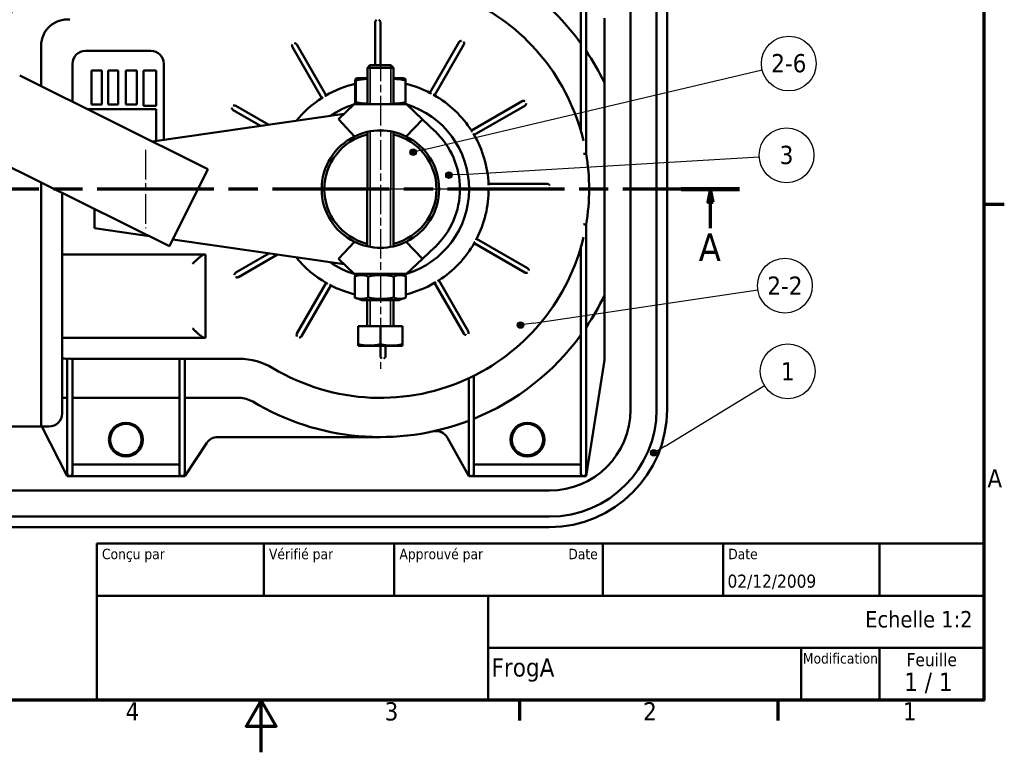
# Model space of a CAD drawing. Header units: millimetres. Extents: x 0 to 594, y 0 to 840.
# Tile 2 of 9: x 204 to 582, y 0 to 281. Entities that reach past the tile are written whole.
import ezdxf
from ezdxf.enums import TextEntityAlignment as Align

# ---------------------------------------------------------------- set-up
doc = ezdxf.new("R2010")
doc.units = ezdxf.units.MM
doc.header["$LTSCALE"] = 2
doc.linetypes.add('CHAIN', pattern=[0.3543, 0.2362, -0.0295, 0.0591, -0.0295])
doc.linetypes.add('DASHED_SPACE', pattern=[0.2067, 0.1654, -0.0413])
for name, color, linetype, lineweight in [('Axe de construction (ISO)', 7, 'CHAIN', 25), ('Cadre (ISO)', 7, 'Continuous', 70), ('Etroit visible (ISO)', 7, 'Continuous', 35), ('Ligne de coupe (ISO)', 7, 'CHAIN', 70), ('Symbole (ISO)', 7, 'Continuous', 25), ('Titre (ISO)', 7, 'Continuous', 50), ('Visible (ISO)', 7, 'Continuous', 50)]:
    doc.layers.add(name, color=color, linetype=linetype, lineweight=lineweight)
doc.styles.get("Standard").update_dxf_attribs({"font": 'TAHOMA.TTF'})
doc.styles.add('Texte de libellé (ISO)', font='TAHOMA.TTF')
doc.styles.add('Texte de note (ISO)', font='TAHOMA.TTF')

# ---------------------------------------------------------------- blocks, each defined once
blk = doc.blocks.new('Cadres Default Border')
at = {"layer": 'Cadre (ISO)'}
for p, q in [((287, 105), (290.9, 105)), ((198, 10), (198, 6.1)), ((247.5, 10), (247.5, 6.1))]:
    blk.add_line(p, q, dxfattribs=at)
at = {"layer": 'Cadre (ISO)', "flags": 128}
for points in [[(10, 10), (10, 410), (287, 410), (287, 10), (10, 10)], [(148.5, 0), (148.5, 10), (145.61, 5), (151.39, 5), (148.5, 10)]]:
    blk.add_lwpolyline(points, dxfattribs=at)
at = {"layer": 'Cadre (ISO)', "char_height": 3.5, "attachment_point": 7, "style": 'Texte de note (ISO)'}
for s, insert in [('A', (287.66, 50.75)), ('4', (122.53, 6.1)), ('3', (172.16, 6.03)), ('2', (221.69, 6.1))]:
    blk.add_mtext(s, dxfattribs=dict(at, insert=insert))
at = {"layer": 'Cadre (ISO)', "insert": (271.46, 6.1), "char_height": 3.5, "attachment_point": 7, "line_spacing_factor": 1.875, "style": 'Texte de note (ISO)'}
blk.add_mtext('1', dxfattribs=at)
blk = doc.blocks.new('Cartouches ISO')
at = {"layer": 'Titre (ISO)'}
for p, q in [((270.07, 130), (100.07, 130)), ((100.07, 130), (100.07, 100)), ((132.07, 120), (132.07, 130)), ((157.07, 120), (157.07, 130)), ((197.07, 120), (197.07, 130)), ((220.07, 120), (220.07, 130)), ((250.07, 120), (250.07, 130)), ((270.07, 100), (270.07, 130)), ((100.07, 120), (270.07, 120)), ((175.07, 120), (175.07, 100)), ((270.07, 110), (175.07, 110)), ((235.07, 100), (235.07, 110)), ((250.07, 100), (250.07, 110)), ((100.07, 100), (270.07, 100))]:
    blk.add_line(p, q, dxfattribs=at)
at = {"layer": 'Titre (ISO)', "style": 'Texte de note (ISO)'}
for s, p in [('Conçu par', (101.07, 129)), ('Vérifié par', (133.07, 129)), ('Approuvé par', (158.07, 129)), ('Date', (221.07, 129))]:
    blk.add_text(s, height=2, dxfattribs=at).set_placement(p, align=Align.TOP_LEFT)
blk.add_text('Date', height=2, dxfattribs=at).set_placement((196.07, 129), align=Align.TOP_RIGHT)
for s, height, p in [('Modification', 2, (242.57, 109)), ('Feuille', 2.5, (260.07, 109))]:
    blk.add_text(s, height=height, dxfattribs=at).set_placement(p, align=Align.TOP_CENTER)
blk.add_text('1 / 1 ', height=3.5, dxfattribs=at).set_placement((260.07, 103.5), align=Align.MIDDLE_CENTER)
for tag, p in [('AUTEUR', (101.07, 121)), ('VERIFIE_PAR', (133.07, 121)), ('APPR._PR_CONCEPTION_PAR', (158.07, 121))]:
    blk.add_attdef(tag, text='', height=2.5, dxfattribs=at).set_placement(p, align=Align.BOTTOM_LEFT)
blk.add_attdef('ENG_APPROVAL_DATE', text='', height=2.5, dxfattribs=at).set_placement((196.07, 121), align=Align.BOTTOM_RIGHT)
for tag, p, height in [('DATE_DE_CREATION_001', (220.93, 121.54), 2.5), ('N°_DE_PIECE_001', (175.72, 103.75), 3.5)]:
    blk.add_attdef(tag, p, '', height=height, dxfattribs=at)
for tag, p in [('TITRE', (222.57, 115)), ('SOCIETE', (137.41, 109.96)), ('NUMERO_DE_REVISION', (242.57, 103.5))]:
    blk.add_attdef(tag, text='', height=3.5, dxfattribs=at).set_placement(p, align=Align.MIDDLE_CENTER)
blk = doc.blocks.new('*U26')
ref = blk.add_blockref('Cartouches ISO', (33.86, -180), dxfattribs=dict(xscale=2, yscale=2, zscale=2))
ref.add_attrib('N°_DE_PIECE_001', 'FrogA', (385.29, 29.04), dxfattribs={"layer": 'Titre (ISO)', "height": 7, "style": 'Texte de note (ISO)'})
ref.add_attrib('DATE_DE_CREATION_001', '02/12/2009', (475.72, 63.09), dxfattribs={"layer": 'Titre (ISO)', "height": 5, "style": 'Texte de note (ISO)'})
blk = doc.blocks.new('SectionConversion2D0')
at = {"layer": 'Ligne de coupe (ISO)', "linetype": 'CHAIN', "ltscale": 47.379028}
blk.add_line((239.49, 107.91), (10.08, 107.91), dxfattribs=at)
at = {"layer": 'Ligne de coupe (ISO)', "linetype": 'Continuous', "lineweight": 140}
blk.add_line((239.49, 107.91), (228.3, 107.91), dxfattribs=at)
at = {"layer": 'Ligne de coupe (ISO)', "linetype": 'Continuous'}
for p, q in [((233.9, 107.91), (233.4, 105.41)), ((233.9, 105.41), (233.9, 107.91)), ((234.4, 105.41), (233.9, 107.91)), ((233.4, 105.41), (234.4, 105.41)), ((233.9, 100.41), (233.9, 105.41))]:
    blk.add_line(p, q, dxfattribs=at)
at = {"layer": 'Ligne de coupe (ISO)', "linetype": 'Continuous', "flags": 128}
blk.add_lwpolyline([(234.4, 105.41), (233.9, 107.91), (233.4, 105.41), (234.4, 105.41)], dxfattribs=at)
at = {"layer": 'Ligne de coupe (ISO)'}
blk.add_solid([(234.4, 105.41), (233.9, 107.91), (233.4, 105.41), (234.4, 105.41)], dxfattribs=at)
at = {"layer": 'Ligne de coupe (ISO)', "insert": (231.66, 94.16), "char_height": 5.25, "attachment_point": 7, "style": 'Texte de libellé (ISO)'}
blk.add_mtext('A', dxfattribs=at)
blk = doc.blocks.new('Repère1')
at = {"layer": 'Symbole (ISO)'}
h = blk.add_hatch(color=256, dxfattribs=at)
edge = h.paths.add_edge_path(flags=0)
edge.add_arc((223.75, 57.37), 0.625, 0, 360)
for q in [(244.93, 70.27), (224.29, 57.69)]:
    blk.add_line((225.89, 58.67), q, dxfattribs=at)
for centre, radius in [((249.4, 73), 5.25), ((223.75, 57.37), 0.625)]:
    blk.add_circle(centre, radius, dxfattribs=at)
at = {"layer": 'Symbole (ISO)', "insert": (249.4, 73), "char_height": 3.5, "attachment_point": 5, "style": 'Texte de note (ISO)'}
blk.add_mtext('1', dxfattribs=at)
blk = doc.blocks.new('Repère2')
at = {"layer": 'Symbole (ISO)'}
h = blk.add_hatch(color=256, dxfattribs=at)
edge = h.paths.add_edge_path(flags=0)
edge.add_arc((198.19, 81.87), 0.625, 0, 360)
for q in [(243.67, 88.64), (198.81, 81.96)]:
    blk.add_line((200.66, 82.24), q, dxfattribs=at)
for centre, radius in [((248.86, 89.41), 5.25), ((198.19, 81.87), 0.625)]:
    blk.add_circle(centre, radius, dxfattribs=at)
at = {"layer": 'Symbole (ISO)', "insert": (248.86, 89.41), "char_height": 3.5, "attachment_point": 5, "style": 'Texte de note (ISO)'}
blk.add_mtext('2-2', dxfattribs=at)
blk = doc.blocks.new('Repère3')
at = {"layer": 'Symbole (ISO)'}
h = blk.add_hatch(color=256, dxfattribs=at)
edge = h.paths.add_edge_path(flags=0)
edge.add_arc((184.49, 110.6), 0.625, 0, 360)
for q in [(243.95, 114.08), (185.12, 110.63)]:
    blk.add_line((186.99, 110.74), q, dxfattribs=at)
for centre, radius in [((249.17, 114.39), 5.25), ((184.49, 110.6), 0.625)]:
    blk.add_circle(centre, radius, dxfattribs=at)
at = {"layer": 'Symbole (ISO)', "insert": (249.17, 114.43), "char_height": 3.5, "attachment_point": 5, "style": 'Texte de note (ISO)'}
blk.add_mtext('3', dxfattribs=at)
blk = doc.blocks.new('Repère4')
at = {"layer": 'Symbole (ISO)'}
h = blk.add_hatch(color=256, dxfattribs=at)
edge = h.paths.add_edge_path(flags=0)
edge.add_arc((177.62, 114.99), 0.625, 0, 360)
for q in [(244.52, 130.77), (178.23, 115.14)]:
    blk.add_line((180.05, 115.57), q, dxfattribs=at)
for centre, radius in [((249.61, 131.97), 5.25), ((177.62, 114.99), 0.625)]:
    blk.add_circle(centre, radius, dxfattribs=at)
at = {"layer": 'Symbole (ISO)', "insert": (249.61, 132.01), "char_height": 3.5, "attachment_point": 5, "style": 'Texte de note (ISO)'}
blk.add_mtext('2-6', dxfattribs=at)

msp = doc.modelspace()

# ---------------------------------------------------------------- linework, layer by layer
at = {"layer": 'Axe de construction (ISO)', "linetype": 'CHAIN', "ltscale": 23.990969}
for p, q in [((342.7, 268.52), (342.7, 146.9)), ((252.7, 230.83), (252.7, 200.83)), ((369.2, 215.82), (316.2, 215.82))]:
    msp.add_line(p, q, dxfattribs=at)
at = {"layer": 'Etroit visible (ISO)'}
for p, q in [((338.75, 263.32), (338.75, 248.32)), ((346.65, 248.32), (346.65, 263.32)), ((338.75, 237.97), (338.74, 193.67)), ((346.64, 193.67), (346.65, 237.97)), ((338.74, 173.32), (338.74, 163.32)), ((346.64, 163.32), (346.64, 173.32))]:
    msp.add_line(p, q, dxfattribs=at)
at = {"layer": 'Visible (ISO)'}
for p, q in [((452.54, 416.32), (452.54, 131.32)), ((438.54, 131.32), (438.54, 412.32)), ((448.54, 412.32), (448.54, 131.32)), ((419.54, 291.64), (419.54, 238.07)), ((421.54, 229.38), (421.54, 291.64)), ((340.7, 279.76), (340.7, 263.32)), ((342.7, 263.32), (342.7, 279.76)), ((428.54, 256.51), (428.54, 281.39)), ((372.93, 272.2), (361.69, 252.72)), ((212.7, 255.22), (212.7, 270.82)), ((229.7, 268.82), (254.7, 268.82)), ((308.99, 270.2), (320.24, 250.72)), ((321.95, 251.76), (310.72, 271.2)), ((363.45, 251.76), (374.67, 271.2)), ((224.7, 249.27), (224.7, 263.82)), ((231.99, 248.22), (231.99, 261.32)), ((231.99, 261.32), (236.01, 261.32)), ((236.01, 261.32), (236.01, 248.22)), ((238.35, 248.22), (238.35, 261.32)), ((238.35, 261.32), (242.26, 261.32)), ((242.26, 261.32), (242.26, 248.22)), ((245.2, 248.22), (245.2, 261.32)), ((245.2, 261.32), (249.36, 261.32)), ((249.36, 261.32), (249.36, 248.22)), ((251.9, 247.79), (251.9, 261.32)), ((251.9, 261.32), (256.78, 261.32)), ((256.78, 261.32), (256.78, 247.79)), ((259.7, 263.82), (259.7, 234.66)), ((338.7, 263.32), (337.7, 262.32)), ((347.7, 262.32), (337.7, 262.32)), ((337.7, 248.32), (337.7, 262.32)), ((347.7, 262.32), (337.7, 262.32)), ((338.7, 263.32), (346.7, 263.32)), ((346.7, 263.32), (347.7, 262.32)), ((347.7, 248.32), (347.7, 262.32)), ((276.6, 223.5), (204.48, 259.3)), ((333.08, 257.44), (333.08, 249.2)), ((333.32, 257.44), (333.32, 249.2)), ((337.7, 258.32), (333.91, 258.32)), ((351.49, 258.32), (347.7, 258.32)), ((352.32, 257.44), (352.32, 249.2)), ((428.54, 175.13), (428.54, 256.51)), ((397.07, 249.52), (377.59, 238.28)), ((230.29, 246.49), (256.78, 246.49)), ((236.01, 248.22), (231.99, 248.22)), ((242.26, 248.22), (238.35, 248.22)), ((249.36, 248.22), (245.2, 248.22)), ((256.78, 247.79), (251.9, 247.79)), ((256.78, 246.49), (256.78, 234.24)), ((286.32, 246.06), (296.79, 240.01)), ((299.99, 240.47), (287.32, 247.79)), ((326.6, 242.57), (332.7, 248.32)), ((332.7, 248.32), (352.7, 248.32)), ((352.7, 248.32), (358.8, 242.56)), ((378.64, 236.57), (398.07, 247.79)), ((255.38, 234.04), (328.79, 244.63)), ((326.6, 242.57), (332.78, 236.02)), ((352.62, 236.02), (358.8, 242.56)), ((358.8, 242.56), (363.63, 238)), ((337.69, 193.88), (337.7, 237.76)), ((347.69, 193.88), (347.7, 237.76)), ((189.8, 229.75), (261.93, 193.94)), ((261.93, 193.94), (276.6, 223.5)), ((212.7, 214.82), (212.7, 218.38)), ((406.64, 217.82), (384.15, 217.82)), ((384.2, 215.82), (406.64, 215.82)), ((212.7, 214.82), (212.7, 174.82)), ((220.7, 214.41), (220.7, 129.82)), ((233.19, 200.83), (233.19, 208.21)), ((254.15, 197.8), (233.19, 200.83)), ((421.54, 140), (421.54, 202.26)), ((328.78, 187.02), (263.19, 196.5)), ((399.07, 185.58), (379.59, 196.83)), ((332.78, 195.63), (326.59, 189.08)), ((358.79, 189.07), (352.61, 195.62)), ((363.63, 193.64), (358.79, 189.07)), ((378.64, 195.07), (398.07, 183.85)), ((419.54, 193.57), (419.54, 140)), ((275.42, 190.82), (220.7, 190.82)), ((275.7, 190.82), (275.42, 190.82)), ((275.7, 190.82), (275.7, 158.82)), ((300.01, 191.17), (287.32, 183.85)), ((288.32, 182.12), (303.21, 190.71)), ((332.69, 183.32), (326.59, 189.08)), ((358.79, 189.07), (352.69, 183.32)), ((352.69, 183.32), (332.69, 183.32)), ((332.88, 182.4), (332.88, 174.25)), ((333.07, 183.32), (333.07, 182.48)), ((333.31, 183.32), (333.31, 182.57)), ((338.02, 182.4), (338.02, 174.24)), ((347.83, 182.4), (347.83, 174.24)), ((352.31, 183.32), (352.31, 182.47)), ((352.5, 182.4), (352.5, 174.24)), ((321.95, 179.88), (310.72, 160.44)), ((312.46, 159.44), (323.7, 178.92)), ((363.45, 179.88), (374.67, 160.44)), ((376.4, 161.44), (365.15, 180.92)), ((212.7, 174.82), (212.7, 134.82)), ((428.54, 150.25), (428.54, 175.13)), ((335.55, 173.32), (349.83, 173.32)), ((337.69, 163.32), (337.69, 173.32)), ((347.69, 163.32), (347.69, 173.32)), ((334.19, 163.32), (334.19, 156.42)), ((334.19, 163.32), (342.69, 163.32)), ((342.69, 163.32), (351.19, 163.32)), ((342.69, 163.32), (342.69, 156.42)), ((351.19, 163.32), (351.19, 156.42)), ((220.7, 158.82), (275.42, 158.82)), ((275.42, 158.82), (275.7, 158.82)), ((334.19, 156.42), (334.19, 155.88)), ((334.34, 155.82), (351.04, 155.82)), ((342.7, 155.82), (342.7, 151.88)), ((344.7, 151.88), (344.7, 155.82)), ((351.19, 155.87), (351.19, 156.42)), ((222.7, 150.82), (222.7, 140)), ((266.7, 150.82), (223.7, 150.82)), ((224.7, 140), (224.7, 150.82)), ((265.7, 150.82), (265.7, 140)), ((288.61, 150.82), (266.7, 150.82)), ((267.7, 140), (267.7, 150.82)), ((428.54, 150.25), (421.54, 105.82)), ((378.54, 140), (378.54, 144.3)), ((222.7, 139.13), (222.7, 140)), ((224.7, 140), (224.7, 139.13)), ((265.7, 139.13), (265.7, 140)), ((267.7, 140), (267.7, 139.13)), ((376.54, 143.33), (376.54, 140)), ((376.54, 139.13), (376.54, 140)), ((378.54, 140), (378.54, 139.13)), ((419.54, 139.13), (419.54, 140)), ((421.54, 140), (421.54, 139.13)), ((222.7, 139.13), (222.7, 106.94)), ((224.7, 106.94), (224.7, 139.13)), ((265.7, 139.13), (265.7, 106.94)), ((267.7, 106.94), (267.7, 139.13)), ((376.54, 139.13), (376.54, 106.94)), ((378.54, 106.94), (378.54, 139.13)), ((419.54, 139.13), (419.54, 106.94)), ((421.54, 106.94), (421.54, 139.13)), ((212.7, 124.82), (212.7, 134.82)), ((265.7, 135.82), (224.7, 135.82)), ((288.61, 135.82), (267.7, 135.82)), ((212.7, 124.82), (197.7, 124.82)), ((212.7, 124.82), (215.7, 124.82)), ((222.7, 105.82), (213, 124.82)), ((342.7, 120.82), (280.37, 120.82)), ((276.21, 118.59), (267.7, 105.82)), ((376.54, 105.82), (368.38, 120.54)), ((224.7, 110.32), (265.7, 110.32)), ((378.54, 110.34), (419.54, 110.34)), ((222.7, 106.82), (222.7, 106.94)), ((222.7, 105.82), (223.7, 105.82)), ((223.7, 105.82), (266.7, 105.82)), ((224.7, 106.94), (224.7, 106.82)), ((265.7, 106.82), (265.7, 106.94)), ((266.7, 105.82), (267.7, 105.82)), ((267.7, 106.94), (267.7, 106.82)), ((376.54, 106.82), (376.54, 106.94)), ((376.54, 105.82), (377.54, 105.82)), ((377.54, 105.82), (420.54, 105.82)), ((378.54, 106.94), (378.54, 106.82)), ((419.54, 106.82), (419.54, 106.94)), ((420.54, 105.82), (421.54, 105.82)), ((421.54, 106.94), (421.54, 106.82)), ((92.54, 100.32), (407.54, 100.32)), ((407.54, 90.32), (92.54, 90.32)), ((407.54, 86.32), (92.54, 86.32))]:
    msp.add_line(p, q, dxfattribs=at)
at = {"layer": 'Visible (ISO)', "flags": 128}
for points in [[(340.79, 280.18), (340.8, 280.2), (340.82, 280.22), (340.83, 280.24), (340.84, 280.27), (340.86, 280.29), (340.87, 280.31), (340.89, 280.33), (340.9, 280.35), (340.92, 280.38), (340.94, 280.4), (340.96, 280.42), (340.97, 280.44), (340.99, 280.46), (341.01, 280.48), (341.03, 280.5), (341.05, 280.52), (341.07, 280.54), (341.08, 280.56), (341.1, 280.58), (341.12, 280.6), (341.14, 280.62), (341.16, 280.64), (341.18, 280.66), (341.2, 280.68)], [(342.2, 280.68), (342.21, 280.66), (342.23, 280.64), (342.25, 280.62), (342.27, 280.6), (342.29, 280.58), (342.31, 280.56), (342.33, 280.54), (342.34, 280.52), (342.36, 280.5), (342.38, 280.48), (342.4, 280.46), (342.42, 280.44), (342.44, 280.42), (342.45, 280.4), (342.47, 280.38), (342.49, 280.35), (342.5, 280.33), (342.52, 280.31), (342.53, 280.29), (342.55, 280.27), (342.56, 280.24), (342.58, 280.22), (342.59, 280.2), (342.6, 280.18)], [(309.83, 271.74), (309.86, 271.73), (309.88, 271.72), (309.91, 271.72), (309.94, 271.71), (309.96, 271.7), (309.99, 271.69), (310.01, 271.69), (310.04, 271.68), (310.07, 271.67), (310.09, 271.66), (310.12, 271.65), (310.15, 271.64), (310.17, 271.63), (310.2, 271.62), (310.22, 271.61), (310.25, 271.6), (310.27, 271.59), (310.3, 271.58), (310.32, 271.57), (310.35, 271.56), (310.37, 271.55), (310.39, 271.53), (310.41, 271.52), (310.44, 271.51)], [(373.22, 272.51), (373.25, 272.52), (373.27, 272.53), (373.29, 272.55), (373.31, 272.56), (373.34, 272.57), (373.36, 272.58), (373.39, 272.59), (373.41, 272.6), (373.44, 272.61), (373.46, 272.62), (373.49, 272.63), (373.51, 272.64), (373.54, 272.65), (373.57, 272.66), (373.59, 272.67), (373.62, 272.68), (373.65, 272.69), (373.67, 272.69), (373.7, 272.7), (373.72, 272.71), (373.75, 272.72), (373.77, 272.72), (373.8, 272.73), (373.82, 272.74)], [(374.69, 272.24), (374.7, 272.21), (374.7, 272.19), (374.71, 272.16), (374.72, 272.14), (374.72, 272.11), (374.73, 272.08), (374.74, 272.06), (374.74, 272.03), (374.75, 272), (374.75, 271.98), (374.76, 271.95), (374.77, 271.92), (374.77, 271.89), (374.77, 271.87), (374.78, 271.84), (374.78, 271.81), (374.79, 271.79), (374.79, 271.76), (374.79, 271.73), (374.79, 271.7), (374.79, 271.68), (374.79, 271.65), (374.79, 271.63), (374.79, 271.6)], [(308.87, 270.6), (308.87, 270.63), (308.87, 270.65), (308.87, 270.68), (308.87, 270.71), (308.87, 270.73), (308.87, 270.76), (308.87, 270.79), (308.88, 270.81), (308.88, 270.84), (308.89, 270.87), (308.89, 270.89), (308.89, 270.92), (308.9, 270.95), (308.9, 270.98), (308.91, 271), (308.92, 271.03), (308.92, 271.06), (308.93, 271.08), (308.94, 271.11), (308.94, 271.14), (308.95, 271.16), (308.96, 271.19), (308.96, 271.21), (308.97, 271.24)], [(320.66, 250.95), (320.65, 250.95), (320.64, 250.94), (320.62, 250.94), (320.61, 250.93), (320.6, 250.93), (320.59, 250.92), (320.57, 250.91), (320.56, 250.91), (320.55, 250.9), (320.54, 250.89), (320.52, 250.89), (320.51, 250.88), (320.5, 250.88), (320.49, 250.87), (320.47, 250.86), (320.46, 250.86), (320.45, 250.85), (320.44, 250.84), (320.42, 250.84), (320.41, 250.83), (320.4, 250.82), (320.39, 250.82), (320.38, 250.81), (320.37, 250.8)], [(321.78, 251.67), (321.77, 251.66), (321.76, 251.65), (321.75, 251.65), (321.74, 251.64), (321.73, 251.63), (321.72, 251.63), (321.71, 251.62), (321.7, 251.61), (321.69, 251.61), (321.68, 251.6), (321.67, 251.59), (321.65, 251.58), (321.64, 251.57), (321.63, 251.57), (321.62, 251.56), (321.61, 251.55), (321.6, 251.54), (321.59, 251.53), (321.58, 251.53), (321.56, 251.52), (321.55, 251.51), (321.54, 251.5), (321.53, 251.49), (321.52, 251.48)], [(362.1, 252.47), (362.09, 252.48), (362.08, 252.49), (362.07, 252.49), (362.06, 252.5), (362.05, 252.51), (362.04, 252.52), (362.03, 252.53), (362.01, 252.53), (362, 252.54), (361.99, 252.55), (361.98, 252.56), (361.97, 252.56), (361.96, 252.57), (361.94, 252.58), (361.93, 252.59), (361.92, 252.59), (361.91, 252.6), (361.9, 252.61), (361.89, 252.62), (361.87, 252.62), (361.86, 252.63), (361.85, 252.63), (361.84, 252.64), (361.83, 252.65)], [(363.28, 251.85), (363.27, 251.86), (363.26, 251.87), (363.25, 251.87), (363.24, 251.88), (363.23, 251.88), (363.22, 251.89), (363.21, 251.9), (363.19, 251.9), (363.18, 251.91), (363.17, 251.91), (363.16, 251.92), (363.15, 251.92), (363.13, 251.93), (363.12, 251.94), (363.11, 251.94), (363.1, 251.95), (363.08, 251.95), (363.07, 251.96), (363.06, 251.96), (363.04, 251.97), (363.03, 251.97), (363.02, 251.98), (363.01, 251.98), (362.99, 251.99)], [(397.48, 249.65), (397.5, 249.65), (397.53, 249.65), (397.55, 249.65), (397.58, 249.65), (397.61, 249.65), (397.63, 249.64), (397.66, 249.64), (397.69, 249.64), (397.71, 249.64), (397.74, 249.63), (397.77, 249.63), (397.8, 249.62), (397.82, 249.62), (397.85, 249.61), (397.88, 249.61), (397.91, 249.6), (397.93, 249.59), (397.96, 249.59), (397.99, 249.58), (398.01, 249.57), (398.04, 249.57), (398.06, 249.56), (398.09, 249.55), (398.11, 249.55)], [(286.01, 246.35), (286, 246.37), (285.98, 246.39), (285.97, 246.41), (285.96, 246.44), (285.95, 246.46), (285.93, 246.49), (285.92, 246.51), (285.91, 246.54), (285.9, 246.56), (285.89, 246.59), (285.88, 246.61), (285.87, 246.64), (285.86, 246.66), (285.85, 246.69), (285.85, 246.72), (285.84, 246.74), (285.83, 246.77), (285.82, 246.8), (285.81, 246.82), (285.81, 246.85), (285.8, 246.87), (285.79, 246.9), (285.79, 246.92), (285.78, 246.95)], [(286.28, 247.82), (286.3, 247.82), (286.33, 247.83), (286.35, 247.84), (286.38, 247.84), (286.41, 247.85), (286.43, 247.85), (286.46, 247.86), (286.49, 247.87), (286.51, 247.87), (286.54, 247.88), (286.57, 247.88), (286.59, 247.89), (286.62, 247.89), (286.65, 247.9), (286.68, 247.9), (286.7, 247.91), (286.73, 247.91), (286.76, 247.91), (286.78, 247.91), (286.81, 247.92), (286.84, 247.92), (286.86, 247.92), (286.89, 247.92), (286.91, 247.92)], [(398.61, 248.68), (398.61, 248.66), (398.6, 248.63), (398.59, 248.61), (398.59, 248.58), (398.58, 248.55), (398.57, 248.53), (398.56, 248.5), (398.55, 248.48), (398.55, 248.45), (398.54, 248.42), (398.53, 248.4), (398.52, 248.37), (398.51, 248.34), (398.5, 248.32), (398.49, 248.29), (398.48, 248.27), (398.47, 248.24), (398.46, 248.22), (398.45, 248.19), (398.43, 248.17), (398.42, 248.15), (398.41, 248.12), (398.4, 248.1), (398.38, 248.08)], [(377.83, 237.86), (377.82, 237.87), (377.82, 237.88), (377.81, 237.89), (377.81, 237.9), (377.8, 237.92), (377.8, 237.93), (377.79, 237.94), (377.78, 237.96), (377.78, 237.97), (377.77, 237.98), (377.76, 237.99), (377.76, 238.01), (377.75, 238.02), (377.74, 238.03), (377.74, 238.04), (377.73, 238.06), (377.73, 238.07), (377.72, 238.08), (377.71, 238.09), (377.71, 238.1), (377.7, 238.11), (377.69, 238.12), (377.69, 238.14), (377.68, 238.15)], [(378.54, 236.73), (378.53, 236.74), (378.53, 236.75), (378.52, 236.76), (378.52, 236.78), (378.51, 236.79), (378.5, 236.8), (378.5, 236.81), (378.49, 236.82), (378.48, 236.83), (378.47, 236.84), (378.47, 236.85), (378.46, 236.86), (378.45, 236.87), (378.44, 236.88), (378.43, 236.9), (378.43, 236.91), (378.42, 236.92), (378.41, 236.93), (378.4, 236.94), (378.39, 236.95), (378.38, 236.96), (378.38, 236.97), (378.37, 236.98), (378.36, 236.99)], [(420.54, 229.29), (420.6, 229.3), (420.67, 229.3), (420.73, 229.31), (420.8, 229.32), (420.86, 229.32), (420.92, 229.33), (420.98, 229.33), (421.04, 229.34), (421.09, 229.34), (421.15, 229.35), (421.2, 229.35), (421.24, 229.35), (421.29, 229.36), (421.33, 229.36), (421.37, 229.36), (421.4, 229.37), (421.43, 229.37), (421.46, 229.37), (421.49, 229.37), (421.5, 229.38), (421.52, 229.38), (421.53, 229.38), (421.54, 229.38), (421.54, 229.38)], [(384.14, 217.34), (384.14, 217.35), (384.14, 217.36), (384.14, 217.38), (384.15, 217.39), (384.15, 217.4), (384.15, 217.42), (384.15, 217.43), (384.15, 217.45), (384.15, 217.46), (384.15, 217.47), (384.15, 217.49), (384.15, 217.5), (384.15, 217.52), (384.15, 217.53), (384.15, 217.54), (384.16, 217.56), (384.16, 217.57), (384.16, 217.59), (384.16, 217.6), (384.16, 217.61), (384.16, 217.63), (384.16, 217.64), (384.16, 217.65), (384.15, 217.66)], [(384.2, 216.01), (384.2, 216.02), (384.2, 216.03), (384.19, 216.05), (384.19, 216.06), (384.19, 216.07), (384.19, 216.08), (384.19, 216.1), (384.19, 216.11), (384.19, 216.12), (384.19, 216.13), (384.19, 216.15), (384.19, 216.16), (384.19, 216.18), (384.19, 216.19), (384.18, 216.2), (384.18, 216.22), (384.18, 216.23), (384.18, 216.24), (384.18, 216.26), (384.18, 216.27), (384.17, 216.29), (384.17, 216.3), (384.17, 216.31), (384.17, 216.33)], [(407.05, 217.73), (407.07, 217.71), (407.1, 217.7), (407.12, 217.69), (407.14, 217.67), (407.16, 217.66), (407.19, 217.64), (407.21, 217.63), (407.23, 217.61), (407.25, 217.6), (407.27, 217.58), (407.29, 217.56), (407.32, 217.54), (407.34, 217.52), (407.36, 217.51), (407.38, 217.49), (407.4, 217.47), (407.42, 217.45), (407.44, 217.43), (407.46, 217.41), (407.48, 217.39), (407.5, 217.38), (407.52, 217.36), (407.53, 217.34), (407.55, 217.32)], [(407.55, 216.32), (407.53, 216.3), (407.52, 216.28), (407.5, 216.27), (407.48, 216.25), (407.46, 216.23), (407.44, 216.21), (407.42, 216.19), (407.4, 216.17), (407.38, 216.15), (407.36, 216.13), (407.34, 216.12), (407.32, 216.1), (407.29, 216.08), (407.27, 216.06), (407.25, 216.05), (407.23, 216.03), (407.21, 216.01), (407.19, 216), (407.16, 215.98), (407.14, 215.97), (407.12, 215.95), (407.1, 215.94), (407.07, 215.93), (407.05, 215.92)], [(421.54, 202.26), (421.54, 202.26), (421.53, 202.26), (421.52, 202.26), (421.5, 202.26), (421.49, 202.27), (421.46, 202.27), (421.43, 202.27), (421.4, 202.27), (421.37, 202.28), (421.33, 202.28), (421.29, 202.28), (421.24, 202.29), (421.2, 202.29), (421.15, 202.3), (421.09, 202.3), (421.04, 202.3), (420.98, 202.31), (420.92, 202.31), (420.86, 202.32), (420.8, 202.33), (420.73, 202.33), (420.67, 202.34), (420.6, 202.34), (420.54, 202.35)], [(379.35, 196.41), (379.35, 196.42), (379.36, 196.43), (379.37, 196.44), (379.38, 196.46), (379.38, 196.47), (379.39, 196.48), (379.4, 196.49), (379.41, 196.5), (379.42, 196.51), (379.42, 196.52), (379.43, 196.54), (379.44, 196.55), (379.45, 196.56), (379.46, 196.57), (379.46, 196.58), (379.47, 196.6), (379.48, 196.61), (379.48, 196.62), (379.49, 196.63), (379.5, 196.64), (379.5, 196.65), (379.51, 196.66), (379.52, 196.68), (379.52, 196.69)], [(378.73, 195.23), (378.74, 195.24), (378.74, 195.26), (378.75, 195.27), (378.75, 195.28), (378.76, 195.29), (378.76, 195.3), (378.77, 195.31), (378.78, 195.32), (378.78, 195.33), (378.79, 195.35), (378.79, 195.36), (378.8, 195.37), (378.81, 195.38), (378.81, 195.39), (378.82, 195.41), (378.82, 195.42), (378.83, 195.43), (378.83, 195.45), (378.84, 195.46), (378.84, 195.47), (378.85, 195.48), (378.85, 195.5), (378.86, 195.51), (378.86, 195.52)], [(270.7, 187.17), (270.93, 187.4), (271.16, 187.64), (271.39, 187.86), (271.62, 188.09), (271.85, 188.31), (272.08, 188.52), (272.31, 188.73), (272.53, 188.93), (272.75, 189.12), (272.97, 189.31), (273.19, 189.49), (273.4, 189.67), (273.61, 189.83), (273.82, 189.99), (274.02, 190.13), (274.21, 190.26), (274.4, 190.39), (274.57, 190.49), (274.74, 190.59), (274.9, 190.67), (275.05, 190.73), (275.19, 190.78), (275.32, 190.81), (275.42, 190.82)], [(399.38, 185.29), (399.4, 185.27), (399.41, 185.25), (399.42, 185.23), (399.43, 185.2), (399.45, 185.18), (399.46, 185.15), (399.47, 185.13), (399.48, 185.11), (399.49, 185.08), (399.5, 185.05), (399.51, 185.03), (399.52, 185), (399.53, 184.98), (399.54, 184.95), (399.55, 184.92), (399.55, 184.9), (399.56, 184.87), (399.57, 184.84), (399.58, 184.82), (399.59, 184.79), (399.59, 184.77), (399.6, 184.74), (399.61, 184.72), (399.61, 184.69)], [(286.78, 182.96), (286.79, 182.98), (286.79, 183.01), (286.8, 183.03), (286.81, 183.06), (286.81, 183.09), (286.82, 183.11), (286.83, 183.14), (286.84, 183.16), (286.85, 183.19), (286.85, 183.22), (286.86, 183.24), (286.87, 183.27), (286.88, 183.3), (286.89, 183.32), (286.9, 183.35), (286.91, 183.37), (286.92, 183.4), (286.93, 183.42), (286.95, 183.45), (286.96, 183.47), (286.97, 183.49), (286.98, 183.52), (287, 183.54), (287.01, 183.56)], [(287.91, 181.99), (287.89, 181.99), (287.86, 181.99), (287.84, 181.99), (287.81, 181.99), (287.78, 181.99), (287.76, 182), (287.73, 182), (287.7, 182), (287.68, 182.01), (287.65, 182.01), (287.62, 182.01), (287.59, 182.02), (287.57, 182.02), (287.54, 182.03), (287.51, 182.04), (287.49, 182.04), (287.46, 182.05), (287.43, 182.05), (287.41, 182.06), (287.38, 182.07), (287.35, 182.07), (287.33, 182.08), (287.3, 182.09), (287.28, 182.09)], [(399.11, 183.83), (399.09, 183.82), (399.06, 183.81), (399.04, 183.81), (399.01, 183.8), (398.99, 183.79), (398.96, 183.79), (398.93, 183.78), (398.91, 183.77), (398.88, 183.77), (398.85, 183.76), (398.82, 183.76), (398.8, 183.75), (398.77, 183.75), (398.74, 183.74), (398.71, 183.74), (398.69, 183.73), (398.66, 183.73), (398.63, 183.73), (398.61, 183.73), (398.58, 183.72), (398.55, 183.72), (398.53, 183.72), (398.5, 183.72), (398.48, 183.72)], [(322.11, 179.79), (322.12, 179.78), (322.13, 179.77), (322.14, 179.77), (322.15, 179.76), (322.16, 179.76), (322.17, 179.75), (322.19, 179.75), (322.2, 179.74), (322.21, 179.73), (322.22, 179.73), (322.23, 179.72), (322.25, 179.72), (322.26, 179.71), (322.27, 179.71), (322.28, 179.7), (322.3, 179.69), (322.31, 179.69), (322.32, 179.68), (322.33, 179.68), (322.35, 179.67), (322.36, 179.67), (322.37, 179.66), (322.39, 179.66), (322.4, 179.65)], [(323.29, 179.17), (323.3, 179.16), (323.31, 179.15), (323.32, 179.15), (323.33, 179.14), (323.34, 179.13), (323.35, 179.12), (323.37, 179.12), (323.38, 179.11), (323.39, 179.1), (323.4, 179.09), (323.41, 179.08), (323.42, 179.08), (323.44, 179.07), (323.45, 179.06), (323.46, 179.05), (323.47, 179.05), (323.48, 179.04), (323.49, 179.03), (323.51, 179.03), (323.52, 179.02), (323.53, 179.01), (323.54, 179.01), (323.55, 179), (323.56, 178.99)], [(363.61, 179.98), (363.62, 179.98), (363.63, 179.99), (363.64, 179.99), (363.65, 180), (363.66, 180.01), (363.67, 180.01), (363.68, 180.02), (363.69, 180.03), (363.7, 180.04), (363.72, 180.04), (363.73, 180.05), (363.74, 180.06), (363.75, 180.07), (363.76, 180.07), (363.77, 180.08), (363.78, 180.09), (363.79, 180.1), (363.8, 180.11), (363.82, 180.11), (363.83, 180.12), (363.84, 180.13), (363.85, 180.14), (363.86, 180.15), (363.87, 180.16)], [(364.73, 180.69), (364.74, 180.69), (364.76, 180.7), (364.77, 180.7), (364.78, 180.71), (364.79, 180.72), (364.81, 180.72), (364.82, 180.73), (364.83, 180.73), (364.84, 180.74), (364.86, 180.75), (364.87, 180.75), (364.88, 180.76), (364.89, 180.76), (364.91, 180.77), (364.92, 180.78), (364.93, 180.78), (364.94, 180.79), (364.95, 180.8), (364.97, 180.8), (364.98, 180.81), (364.99, 180.82), (365, 180.82), (365.01, 180.83), (365.02, 180.84)], [(275.42, 158.82), (275.32, 158.83), (275.19, 158.86), (275.05, 158.91), (274.9, 158.97), (274.74, 159.05), (274.57, 159.15), (274.4, 159.26), (274.21, 159.38), (274.02, 159.51), (273.82, 159.66), (273.61, 159.81), (273.4, 159.97), (273.19, 160.15), (272.97, 160.33), (272.75, 160.52), (272.53, 160.71), (272.31, 160.91), (272.08, 161.12), (271.85, 161.33), (271.62, 161.55), (271.39, 161.78), (271.16, 162), (270.93, 162.24), (270.7, 162.47)], [(310.7, 159.4), (310.69, 159.43), (310.69, 159.45), (310.68, 159.48), (310.67, 159.5), (310.67, 159.53), (310.66, 159.56), (310.65, 159.58), (310.65, 159.61), (310.64, 159.64), (310.64, 159.66), (310.63, 159.69), (310.63, 159.72), (310.62, 159.75), (310.62, 159.77), (310.61, 159.8), (310.61, 159.83), (310.61, 159.86), (310.6, 159.88), (310.6, 159.91), (310.6, 159.94), (310.6, 159.96), (310.6, 159.99), (310.6, 160.01), (310.6, 160.04)], [(312.17, 159.13), (312.15, 159.12), (312.12, 159.11), (312.1, 159.09), (312.08, 159.08), (312.05, 159.07), (312.03, 159.06), (312.01, 159.05), (311.98, 159.04), (311.96, 159.03), (311.93, 159.02), (311.9, 159.01), (311.88, 159), (311.85, 158.99), (311.83, 158.98), (311.8, 158.97), (311.77, 158.96), (311.75, 158.95), (311.72, 158.95), (311.69, 158.94), (311.67, 158.93), (311.64, 158.92), (311.62, 158.92), (311.59, 158.91), (311.57, 158.9)], [(375.56, 159.9), (375.53, 159.91), (375.51, 159.92), (375.48, 159.92), (375.46, 159.93), (375.43, 159.94), (375.4, 159.95), (375.38, 159.95), (375.35, 159.96), (375.32, 159.97), (375.3, 159.98), (375.27, 159.99), (375.25, 160), (375.22, 160.01), (375.19, 160.02), (375.17, 160.03), (375.14, 160.04), (375.12, 160.05), (375.09, 160.06), (375.07, 160.07), (375.05, 160.08), (375.02, 160.09), (375, 160.11), (374.98, 160.12), (374.96, 160.13)], [(376.52, 161.04), (376.52, 161.01), (376.53, 160.99), (376.52, 160.96), (376.52, 160.94), (376.52, 160.91), (376.52, 160.88), (376.52, 160.86), (376.51, 160.83), (376.51, 160.8), (376.51, 160.77), (376.5, 160.75), (376.5, 160.72), (376.49, 160.69), (376.49, 160.66), (376.48, 160.64), (376.47, 160.61), (376.47, 160.58), (376.46, 160.56), (376.46, 160.53), (376.45, 160.5), (376.44, 160.48), (376.44, 160.45), (376.43, 160.43), (376.42, 160.4)], [(343.2, 150.96), (343.18, 150.98), (343.16, 151), (343.14, 151.02), (343.12, 151.04), (343.1, 151.06), (343.08, 151.08), (343.07, 151.1), (343.05, 151.12), (343.03, 151.14), (343.01, 151.16), (342.99, 151.18), (342.97, 151.2), (342.96, 151.22), (342.94, 151.24), (342.92, 151.26), (342.9, 151.29), (342.89, 151.31), (342.87, 151.33), (342.86, 151.35), (342.84, 151.37), (342.83, 151.4), (342.82, 151.42), (342.8, 151.44), (342.79, 151.46)], [(344.6, 151.46), (344.59, 151.44), (344.58, 151.42), (344.56, 151.4), (344.55, 151.37), (344.53, 151.35), (344.52, 151.33), (344.5, 151.31), (344.49, 151.29), (344.47, 151.26), (344.45, 151.24), (344.44, 151.22), (344.42, 151.2), (344.4, 151.18), (344.38, 151.16), (344.36, 151.14), (344.34, 151.12), (344.33, 151.1), (344.31, 151.08), (344.29, 151.06), (344.27, 151.04), (344.25, 151.02), (344.23, 151), (344.21, 150.98), (344.2, 150.96)]]:
    msp.add_lwpolyline(points, dxfattribs=at)
at = {"layer": 'Visible (ISO)'}
for centre, radius in [((245.2, 119.82), 6.5), ((245.2, 119.82), 6), ((399.04, 119.82), 6.5), ((399.04, 119.82), 6)]:
    msp.add_circle(centre, radius, dxfattribs=at)
for centre, radius, start, end in [((342.7, 215.82), 95, 36.0143, 67.834), ((222.7, 270.82), 25, 90, 180), ((342.7, 215.82), 80, 13.3362, 64.1808), ((222.7, 270.82), 10, 84.2608, 180), ((229.7, 263.82), 5, 90, 180), ((254.7, 263.82), 5, 0, 90), ((342.7, 215.82), 95, 25.3637, 33.9092), ((342.7, 233.32), 26.5, 109.3628, 111.0055), ((342.7, 233.32), 26.5, 68.9799, 70.6227), ((342.7, 215.82), 41.5, 103.3933, 120.2616), ((342.7, 215.82), 41.5, 62.5446, 76.5921), ((342.7, 215.82), 41.5, 122.5446, 140.9097), ((342.7, 215.82), 41.5, 32.5446, 60.2616), ((342.7, 215.82), 34, 107.108, 124.4377), ((342.7, 215.82), 34, 105.9146, 107.0753), ((342.7, 273.32), 26.5, 248.9799, 250.6227), ((342.7, 273.32), 26.5, 289.3628, 291.0055), ((342.7, 215.82), 34, 72.9101, 74.0709), ((342.7, 215.82), 34, 287.108, 72.8774), ((342.7, 215.82), 22.5, 63.8391, 116.1463), ((342.7, 215.82), 30.5, 313.3339, 46.6515), ((342.7, 215.82), 22.5, 116.1463, 243.8391), ((342.7, 215.82), 21.5, 103.4404, 256.545), ((342.7, 215.82), 21.5, 283.4404, 76.545), ((342.7, 215.82), 22.5, 296.1463, 63.8391), ((342.7, 215.82), 41.5, 2.5446, 30.2616), ((342.7, 215.82), 80, 350.2423, 9.7577), ((342.7, 215.82), 41.5, 332.5446, 0.2616), ((342.7, 215.82), 80, 295.8192, 346.6638), ((342.7, 215.82), 22.5, 243.8391, 296.1463), ((342.7, 215.82), 41.5, 302.5446, 330.2616), ((342.7, 215.82), 41.5, 219.0757, 240.2616), ((342.7, 215.82), 34, 235.5477, 252.8774), ((342.7, 215.82), 34, 252.9101, 253.5605), ((342.69, 158.32), 26, 105.9351, 111.8104), ((342.69, 158.32), 26, 68.175, 74.0503), ((342.7, 215.82), 34, 286.4249, 287.0753), ((342.7, 215.82), 41.5, 242.5446, 256.3178), ((342.7, 215.82), 41.5, 283.6676, 300.2616), ((342.69, 198.32), 26, 248.175, 254.0503), ((342.69, 198.32), 26, 285.9351, 291.8104), ((342.7, 215.82), 95, 326.0908, 334.6363), ((342.7, 215.82), 95, 292.166, 323.9857), ((342.69, 178.32), 24, 249.2503, 249.6286), ((342.69, 178.32), 24, 290.3569, 290.7351), ((222.7, 160.82), 10, 258.463, 275.7392), ((288.61, 125.82), 25, 58.9973, 90), ((342.7, 215.82), 80, 238.9973, 295.8192), ((222.7, 160.82), 25, 265.4114, 270), ((288.61, 125.82), 10, 58.9973, 90), ((342.7, 215.82), 95, 238.9973, 290.8694), ((215.7, 129.82), 5, 270, 0), ((407.54, 131.32), 31, 270, 0), ((407.54, 131.32), 41, 270, 0), ((407.54, 131.32), 45, 270, 0), ((280.37, 115.82), 5, 90, 146.3099), ((364.01, 118.12), 5, 28.9998, 102.3039), ((223.7, 106.82), 1, 180, 0), ((266.7, 106.82), 1, 180, 0), ((377.54, 106.82), 1, 180, 0), ((420.54, 106.82), 1, 180, 0)]:
    msp.add_arc(centre, radius, start, end, dxfattribs=at)
for centre, major_axis, ratio, start_param, end_param in [((341.2, 279.76), (0, 0.707), 0.707107, 0.944946, 1.570796), ((342.2, 279.76), (0, 0.707), 0.707107, 4.712389, 5.338239), ((373.37, 271.95), (0.354, 0.612), 0.707107, 0.944946, 1.570796), ((309.43, 270.45), (-0.354, 0.612), 0.707107, 0.944946, 1.570796), ((310.29, 270.95), (-0.354, 0.612), 0.707107, 4.712389, 5.338239), ((374.23, 271.45), (0.354, 0.612), 0.707107, 4.712389, 5.338239), ((333.2, 233.32), (0, 24.74), 0.021919, 6.059617, 6.506754), ((338.13, 233.32), (0, 24.74), 0.876777, 0.019894, 0.223569), ((347.63, 233.32), (0, 24.74), 0.854858, 6.059617, 6.279837), ((352.2, 233.32), (0, 24.74), 0.021919, 6.059617, 6.274766), ((333.21, 273.32), (0, -24.74), 0.021919, 6.059617, 6.506754), ((338.13, 273.32), (0, -24.74), 0.876777, 6.059617, 6.263291), ((347.63, 273.32), (0, -24.74), 0.854858, 0.003348, 0.223569), ((352.2, 273.32), (0, -24.74), 0.021919, 0.008419, 0.223569), ((397.32, 249.09), (0.612, 0.354), 0.707107, 0.944946, 1.570796), ((286.57, 246.49), (-0.612, 0.354), 0.707107, 0.944946, 1.570796), ((287.07, 247.36), (-0.612, 0.354), 0.707107, 4.712389, 5.338239), ((397.82, 248.22), (0.612, 0.354), 0.707107, 4.712389, 5.338239), ((406.64, 217.32), (0.707, 0), 0.707107, 0.944946, 1.570796), ((406.64, 216.32), (0.707, 0), 0.707107, 4.712389, 5.338239), ((398.82, 185.15), (0.612, -0.354), 0.707107, 0.944946, 1.570796), ((287.57, 183.42), (-0.612, -0.354), 0.707107, 4.712389, 5.338239), ((288.07, 182.55), (-0.612, -0.354), 0.707107, 0.944946, 1.570796), ((335.45, 158.32), (0, 24.57), 0.523977, 6.082109, 6.484261), ((335.21, 158.32), (0, 24.57), 0.475634, 0.188158, 0.201076), ((342.93, 158.32), (0, 24.57), 0.99961, 6.082109, 6.484261), ((350.17, 158.32), (0, 24.57), 0.475634, 6.082109, 6.484261), ((398.32, 184.28), (0.612, -0.354), 0.707107, 4.712389, 5.338239), ((335.22, 198.32), (0, -24.57), 0.475634, 6.082109, 6.095028), ((335.45, 198.32), (0, -24.57), 0.523977, 6.082109, 6.484261), ((342.93, 198.32), (0, -24.57), 0.99961, 6.082109, 6.484261), ((350.17, 198.32), (0, -24.57), 0.475634, 6.082109, 6.484261), ((311.16, 160.19), (-0.354, -0.612), 0.707107, 4.712389, 5.338239), ((312.02, 159.69), (-0.354, -0.612), 0.707107, 0.944946, 1.570796), ((375.1, 160.69), (0.354, -0.612), 0.707107, 4.712389, 5.338239), ((375.97, 161.19), (0.354, -0.612), 0.707107, 0.944946, 1.570796), ((338.44, 178.32), (0, -22.44), 0.866025, 6.062754, 6.503617), ((346.94, 178.32), (0, -22.44), 0.866025, 6.062754, 6.503617), ((343.2, 151.88), (0, -0.707), 0.707107, 4.712389, 5.338239), ((344.2, 151.88), (0, -0.707), 0.707107, 0.944946, 1.570796)]:
    msp.add_ellipse(centre, major_axis=major_axis, ratio=ratio, start_param=start_param, end_param=end_param, dxfattribs=at)

# ---------------------------------------------------------------- block references
at = {"xscale": 2, "yscale": 2, "zscale": 2}
msp.add_blockref('Cadres Default Border', (0, 0), dxfattribs=at)
msp.add_blockref('*U26', (0, 0))
at = {"layer": 'Ligne de coupe (ISO)', "xscale": 2, "yscale": 2, "zscale": 2}
msp.add_blockref('SectionConversion2D0', (1.39, 0), dxfattribs=at)
at = {"layer": 'Symbole (ISO)', "xscale": 2, "yscale": 2, "zscale": 2}
for name in ['Repère4', 'Repère3', 'Repère2', 'Repère1']:
    msp.add_blockref(name, (0, 0), dxfattribs=at)

# ---------------------------------------------------------------- texts
at = {"linetype": 'DASHED_SPACE'}
msp.add_text('Echelle 1:2', height=6.3019, dxfattribs=at).set_placement((569.6, 45.95), align=Align.BOTTOM_RIGHT)

doc.saveas('drawing.dxf')
